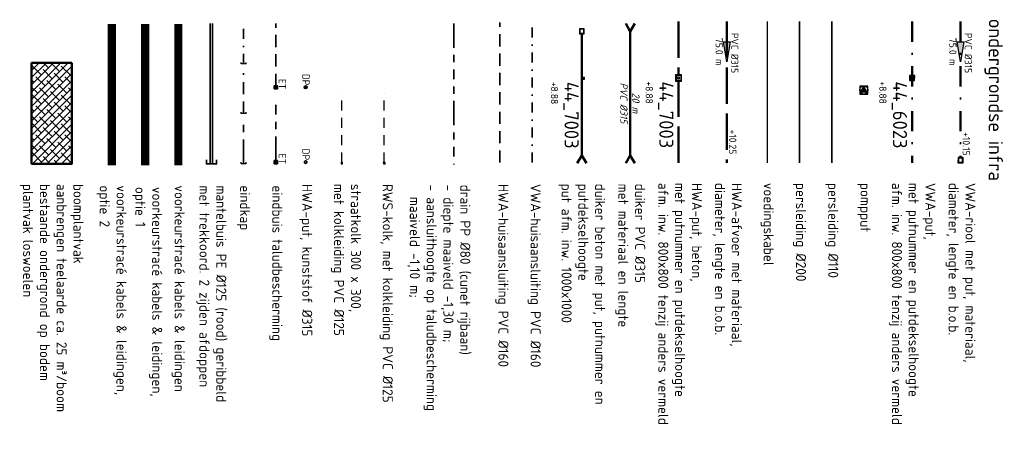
# Model space of a CAD drawing. Header units: metres. Extents: x 232508 to 233531, y 553160 to 554395.
# Tile 1 of 24: x 232508 to 232752, y 553160 to 553266. Entities that reach past the tile are written whole.
import ezdxf
from ezdxf.enums import TextEntityAlignment as Align
from ezdxf.lldxf.tags import DXFTag

# ---------------------------------------------------------------- set-up
doc = ezdxf.new("R2010")
doc.units = ezdxf.units.M
for name, pattern in [('RI-DRAINAGE', [19.2, 6, -1.8, 1.8, -1.8, 2.4, -1.8, 1.8, -1.8]), ('RI-HWA_BETON', [11.4, 9, -2.4]), ('RI-HWA_HUISAANSLUITING', [4.8, 3, -1.8]), ('RI-HWA_KOLKAANSLUITING', [4.3, 2.5, -1.8]), ('RI-VWA_HUISAANSLUITING', [6.1, 2.5, -1.8, 0, -1.8]), ('RI-VWA_PVC', [11, 5, -3, 0, -3])]:
    doc.linetypes.add(name, pattern=pattern)
doc.layers.get('Defpoints').update_dxf_attribs({"color": 241})
for name, color, linetype, lineweight in [('N-WE-GW-GROND_TEELAARDE-A', 24, 'Continuous', 13), ('N-WE-GW-GRONDWERKLIJN-G', 90, 'Continuous', 50), ('N-WE-KL-ET_LS_VOEDINGSKABEL-G', 190, 'KL-LS-N', 25), ('N-WE-KL-TRACE-A', 253, 'Continuous', 35), ('N-WE-KL-TRACE-G', 7, 'Continuous', 18), ('N-WE-RI-DRAINAGE_DRAIN_PP_125-G', 104, 'RI-DRAINAGE', 35), ('N-WE-RI-DRAINAGE_DRAIN_PP_80-G', 82, 'RI-DRAINAGE', 35), ('N-WE-RI-DRAINAGE_HULPSTUK-S', 90, 'Continuous', 25), ('N-WE-RI-DRAINAGE_LOZINGSPUNT_ET-S', 90, 'Continuous', 35), ('N-WE-RI-DRAINAGE_LOZINGSPUNT_ET-T25', 90, 'Continuous', 25), ('X-XX-AL-REFERENTIE_X_000030163659-G', 7, 'Continuous', 18)]:
    doc.layers.add(name, color=color, linetype=linetype, lineweight=lineweight)
for name, color, linetype, lineweight, true_color in [('N-WE-KL-ET_LS_OV_MANTELBUIS-G', 190, 'Continuous', 35, 0x7f00ff), ('N-WE-RI-HWA_HUISAANSLUITING_PVC_160-GD', 150, 'RI-HWA_HUISAANSLUITING', 35, 0x007fff), ('N-WE-RI-HWA_HULPSTUK_EINDKAP-S', 150, 'Continuous', 25, 0x007fff), ('N-WE-RI-HWA_KOLK-S', 150, 'Continuous', 25, 0x007fff), ('N-WE-RI-HWA_KOLKAANSLUITING_PVC_125-G', 150, 'RI-HWA_KOLKAANSLUITING', 25, 0x007fff), ('N-WE-RI-HWA_LOZINGSPUNT_ET-S', 150, 'Continuous', 35, 0x007fff), ('N-WE-RI-HWA_LOZINGSPUNT_ET-T25', 150, 'Continuous', 25, 0x007fff), ('N-WE-RI-HWA_PUT-SD', 150, 'Continuous', 25, 0x007fff), ('N-WE-RI-HWA_PUTNUMMER-S', 150, 'Continuous', 25, 0x007fff), ('N-WE-RI-HWA_RIOOLPUT_INSPECTIEPUT-S', 150, 'Continuous', 25, 0x007fff), ('N-WE-RI-HWA_STROOMRICHTING-S', 150, 'Continuous', 25, 0x007fff), ('N-WE-RI-HWA_TRANSPORTLEIDING_BETON_400-G', 150, 'RI-HWA_BETON', 50, 0x007fff), ('N-WE-RI-PERSLEIDING_110-G', 6, 'RI-PERS', 35, 0xff00ff), ('N-WE-RI-PERSLEIDING_200-G', 7, 'RI-PERS', 35, 0x5c0fc7), ('N-WE-RI-VWA_HUISAANSLUITING_PVC_160-GD', 20, 'RI-VWA_HUISAANSLUITING', 35, 0xff3f00), ('N-WE-RI-VWA_HULPSTUK_EINDKAP-S', 20, 'Continuous', 25, 0xff3f00), ('N-WE-RI-VWA_PUTNUMMER-S', 20, 'Continuous', 35, 0xff3f00), ('N-WE-RI-VWA_RIOOLPUT-S', 20, 'Continuous', 25, 0xff3f00), ('N-WE-RI-VWA_RIOOLPUT_POMPPUT-S', 20, 'Continuous', 18, 0xff3f00), ('N-WE-RI-VWA_STROOMRICHTING--S', 20, 'Continuous', 25, 0xff3f00), ('N-WE-RI-VWA_TRANSPORTLEIDING_PVC_315-G', 20, 'RI-VWA_PVC', 50, 0xff3f00), ('N-WE-RI-WH-DUIKER-S', 150, 'Continuous', 50, 0x007fff)]:
    doc.layers.add(name, color=color, linetype=linetype, lineweight=lineweight, true_color=true_color)
doc.styles.add('NLCS-ISO', font='NLCS-ISO.ttf')
doc.styles.add('NLCS-ISO schuin', font='NLCS-ISO.ttf', dxfattribs={"oblique": 15})
doc.styles.add('NLCS-ISO-ANNOTATIVE-T25', font='NLCS-ISO.ttf', dxfattribs={"height": 2.5})
doc.styles.get("Standard").update_dxf_attribs({"font": 'arial.ttf'})
doc.styles.add('T18', font='NLCS-ISO.ttf', dxfattribs={"height": 1.8})
doc.styles.add('T25', font='NLCS-ISO.ttf', dxfattribs={"height": 2.5})
tags = doc.linetypes.add('KL-LS-N', pattern='A,4,-1,[103,NLCS.shx,S=0.75,R=0,X=0,Y=0],-1,4,-1,["L",Standard,S=1,R=0,X=0,Y=-0.5],-2', length=13).pattern_tags.tags
tags[18] = DXFTag(74, 10)
tags = doc.linetypes.add('RI-PERS', pattern='A,7,-2,["P",Standard,S=1.8,R=0,X=-0.5,Y=-0.9],-2,7,-2,[102,NLCS.shx,S=1,R=180,X=0,Y=0],-2', length=22).pattern_tags.tags
tags[6] = DXFTag(74, 10)

# ---------------------------------------------------------------- blocks, each defined once
blk = doc.blocks.new('*U6')
at = {"ltscale": 0.1}
blk.add_hatch(color=256, dxfattribs=at).paths.add_polyline_path([(2.5, 0), (-2.5, -0.83), (-2.5, 0.83)])
at = {"ltscale": 0.1, "flags": 128}
blk.add_lwpolyline([(2.5, 0), (-2.5, -0.83), (-2.5, 0.83)], close=True, dxfattribs=at)
at = {"ltscale": 0.1, "style": 'NLCS-ISO'}
for tag, p in [('MAT', (-0.5, 0.5)), ('BOBL', (-8.19, 0))]:
    blk.add_attdef(tag, text='', height=1.8, dxfattribs=at).set_placement(p, align=Align.BOTTOM_RIGHT)
for tag, p in [('DIA', (0.5, 0.5)), ('BOBR', (19.95, 0))]:
    blk.add_attdef(tag, text='', height=1.8, dxfattribs=at).set_placement(p, align=Align.BOTTOM_LEFT)
blk.add_attdef('JVA', text='', height=1.8, dxfattribs=at).set_placement((0, -1), align=Align.TOP_CENTER)
at = {"ltscale": 0.1, "style": 'NLCS-ISO', "flags": 1}
blk.add_attdef('PUTNR-L', text='', height=1.8, dxfattribs=at).set_placement((-0.82, -5.89), align=Align.BOTTOM_RIGHT)
blk.add_attdef('PUTNR-L', text='', height=1.8, dxfattribs=at).set_placement((1.95, -5.77), align=Align.BOTTOM_LEFT)
blk = doc.blocks.new('N-SRI-PUT_POMPPUT-SO')
at = {"ltscale": 0.1}
blk.add_hatch(color=256, dxfattribs=at).paths.add_polyline_path([(-1.74, -0.98), (0, 2), (1.74, -0.98)])
at = {"lineweight": -3, "flags": 128}
blk.add_lwpolyline([(-2, -2), (2, -2), (2, 2), (-2, 2)], close=True, dxfattribs=at)
at = {"ltscale": 0.1, "flags": 128}
blk.add_lwpolyline([(-1.74, -0.98), (0, 2), (1.74, -0.98)], close=True, dxfattribs=at)
at = {"lineweight": -3}
blk.add_circle((0, 0), 2, dxfattribs=at)
blk = doc.blocks.new('*U118')
at = {"layer": 'Defpoints'}
blk.add_lwpolyline([(-0.24, -0.24), (0.21, -0.24), (0.21, 0.21), (-0.24, 0.21)], close=True, dxfattribs=at)
at = {"color": 0, "linetype": 'ByBlock', "lineweight": -2}
for tag, p, height, style in [('PUNTNUMMER', (0.85, 1.24), 2.5, 'T25'), ('AFMETINGEN', (0.85, -1.26), 1.8, 'T18'), ('PUTDEKSELHOOGTE', (0.85, -3.76), 1.8, 'T18'), ('BIJZONDERHEDEN', (0.85, -6.26), 1.8, 'T18')]:
    blk.add_attdef(tag, p, '', height=height, dxfattribs=dict(at, style=style))
at = {"layer": 'Defpoints', "style": 'NLCS-ISO'}
blk.add_text('r', height=0.3, dxfattribs=at).set_placement((-0.01, 0.04), align=Align.MIDDLE_CENTER)
blk = doc.blocks.new('*U5')
at = {"ltscale": 0.1}
blk.add_hatch(color=256, dxfattribs=at).paths.add_polyline_path([(2.5, 0), (-2.5, -0.83), (-2.5, 0.83)])
at = {"ltscale": 0.1, "flags": 128}
blk.add_lwpolyline([(2.5, 0), (-2.5, -0.83), (-2.5, 0.83)], close=True, dxfattribs=at)
at = {"ltscale": 0.1, "style": 'NLCS-ISO'}
for tag, p in [('MAT', (-0.5, 0.5)), ('BOBL', (-8.19, 0))]:
    blk.add_attdef(tag, text='', height=1.8, dxfattribs=at).set_placement(p, align=Align.BOTTOM_RIGHT)
for tag, p in [('DIA', (0.5, 0.5)), ('BOBR', (19.3, 0))]:
    blk.add_attdef(tag, text='', height=1.8, dxfattribs=at).set_placement(p, align=Align.BOTTOM_LEFT)
blk.add_attdef('JVA', text='', height=1.8, dxfattribs=at).set_placement((0, -1), align=Align.TOP_CENTER)
at = {"ltscale": 0.1, "style": 'NLCS-ISO', "flags": 1}
blk.add_attdef('PUTNR-L', text='', height=1.8, dxfattribs=at).set_placement((-0.82, -5.89), align=Align.BOTTOM_RIGHT)
blk.add_attdef('PUTNR-L', text='', height=1.8, dxfattribs=at).set_placement((1.95, -5.77), align=Align.BOTTOM_LEFT)
blk = doc.blocks.new('*U31')
for p, q in [((0, 0), (-17.76, 0)), ((13, 0), (0, 0))]:
    blk.add_line(p, q)
at = {"flags": 128}
for points in [[(-19.7, 1.14), (-17.76, 0), (-19.71, -1.12)], [(14.94, 1.14), (13, 0), (14.95, -1.12)]]:
    blk.add_lwpolyline(points, dxfattribs=at)
at = {"style": 'NLCS-ISO schuin', "oblique": 15}
blk.add_attdef('BOB', text='', height=0.9, dxfattribs=at).set_placement((-20.76, 0), align=Align.MIDDLE_RIGHT)
blk.add_attdef('LENGTE', text='', height=0.9, dxfattribs=at).set_placement((0, 0), align=Align.BOTTOM_CENTER)
blk.add_attdef('BOB1', text='', height=0.9, dxfattribs=at).set_placement((16, 0), align=Align.MIDDLE_LEFT)
blk.add_attdef('MATERIAAL', text='', height=0.9, dxfattribs=at).set_placement((0, -0.66), align=Align.TOP_CENTER)
blk = doc.blocks.new('*U51')
for points in [[(-0.62, -0.62), (0.62, -0.62), (0.62, 0.62), (-0.62, 0.62)], [(-0.5, -0.5), (0.5, -0.5), (0.5, 0.5), (-0.5, 0.5)]]:
    blk.add_lwpolyline(points, close=True)
blk = doc.blocks.new('SRI-HULP_EINDKAP-SO')
for p, q in [((0, -1.25), (0, 1.25)), ((0, 1.25), (0.69, 1.25)), ((0, -1.25), (0.69, -1.25))]:
    blk.add_line(p, q)
blk = doc.blocks.new('Eidbuis Taludbescherming')
for points in [[(-0.19, -0.38), (0.19, -0.38), (0.19, 0), (-0.19, 0)], [(-0.13, -0.36), (0.13, -0.36), (0.13, 0), (-0.13, 0)]]:
    blk.add_lwpolyline(points, close=True)
blk.add_circle((0, -0.19), 0.055)
blk = doc.blocks.new('*U71')
for points in [[(-0.39, -0.79), (0.79, -0.39), (0.39, 0.79), (-0.79, 0.39)], [(-0.31, -0.64), (0.64, -0.31), (0.31, 0.64), (-0.64, 0.31)]]:
    blk.add_lwpolyline(points, close=True)
blk = doc.blocks.new('*U72')
for points in [[(0.48, 0.98), (-0.98, 0.48), (-0.48, -0.98), (0.98, -0.48)], [(0.39, 0.79), (-0.79, 0.39), (-0.39, -0.79), (0.79, -0.39)]]:
    blk.add_lwpolyline(points, close=True)
blk = doc.blocks.new('N-SRI-KOLK_RWS-SO')
at = {"ltscale": 0.1}
blk.add_hatch(color=256, dxfattribs=at).paths.add_polyline_path([(0, 0), (1.125, 0), (1.125, 1.5), (0, 1.5)])
blk.add_line((0, 0), (0, 1.5), dxfattribs=at)
at = {"flags": 128}
blk.add_lwpolyline([(-1.125, 0), (1.125, 0), (1.125, 1.5), (-1.125, 1.5)], close=True, dxfattribs=at)
at = {"ltscale": 0.1, "flags": 128}
blk.add_lwpolyline([(0, 0), (1.125, 0), (1.125, 1.5), (0, 1.5)], close=True, dxfattribs=at)
blk = doc.blocks.new('N-SRI-KOLK_STRAAT_300X300-SO')
h = blk.add_hatch(color=256)
h.dxf.hatch_style = 1
h.paths.add_polyline_path([(0.75, 1.5), (-0.75, 1.5), (0, 0.75)])
h.paths.add_polyline_path([(0, 0.75), (-0.75, 0), (0.75, 0)])
for p, q in [((-0.75, 0), (0.75, 1.5)), ((0.75, 0), (-0.75, 1.5))]:
    blk.add_line(p, q)
at = {"flags": 128}
blk.add_lwpolyline([(-0.75, 0), (0.75, 0), (0.75, 1.5), (-0.75, 1.5)], close=True, dxfattribs=at)
blk = doc.blocks.new('SRI-HWA_PUT_PE-SO')
h = blk.add_hatch(color=256)
h.dxf.hatch_style = 1
edge = h.paths.add_edge_path()
edge.add_arc((0, 0), 0.4, 0, 360)
at = {"lineweight": -3}
blk.add_circle((0, 0), 0.4, dxfattribs=at)
blk = doc.blocks.new('Drainagedoorspuitput')
blk.add_circle((0, 0), 0.315)

msp = doc.modelspace()

# ---------------------------------------------------------------- hatches: boundary and pattern name
at = {"layer": 'N-WE-GW-GROND_TEELAARDE-A'}
h = msp.add_hatch(dxfattribs=at)
h.set_pattern_fill('ANSI38', color=256, scale=0.4)
h.paths.add_polyline_path([(232520.77, 553255.06), (232510.77, 553255.06), (232510.77, 553230.06), (232520.77, 553230.06)])

# ---------------------------------------------------------------- linework, layer by layer
at = {"layer": 'N-WE-GW-GRONDWERKLIJN-G', "flags": 128}
msp.add_lwpolyline([(232520.77, 553255.06), (232510.77, 553255.06), (232510.77, 553230.06), (232520.77, 553230.06)], close=True, dxfattribs=at)
at = {"layer": 'N-WE-KL-ET_LS_OV_MANTELBUIS-G', "ltscale": 0.2, "flags": 128}
for points in [[(232555.06, 553264.82), (232555.06, 553230.01)], [(232555.68, 553264.82), (232555.68, 553230.01)], [(232554.16, 553231.01), (232554.16, 553230.01), (232556.66, 553230.01), (232556.66, 553231.01)]]:
    msp.add_lwpolyline(points, dxfattribs=at)
at = {"layer": 'N-WE-KL-ET_LS_VOEDINGSKABEL-G'}
msp.add_line((232693.3, 553265.31), (232693.3, 553230.31), dxfattribs=at)
at = {"layer": 'N-WE-KL-TRACE-A', "transparency": 33554687, "const_width": 1.8, "flags": 128}
msp.add_lwpolyline([(232547.17, 553229.68), (232547.17, 553264.67)], dxfattribs=at)
at = {"layer": 'N-WE-KL-TRACE-G', "flags": 128}
for points in [[(232546.27, 553229.68), (232546.27, 553264.68)], [(232548.07, 553264.68), (232548.07, 553229.68)]]:
    msp.add_lwpolyline(points, dxfattribs=at)
at = {"layer": 'N-WE-RI-DRAINAGE_DRAIN_PP_80-G'}
msp.add_line((232615.56, 553264.82), (232615.56, 553229.82), dxfattribs=at)
at = {"layer": 'N-WE-RI-DRAINAGE_DRAIN_PP_80-G', "flags": 128}
for points in [[(232571.37, 553230.82), (232571.37, 553246.26)], [(232563.37, 553230.06), (232563.37, 553240.06)]]:
    msp.add_lwpolyline(points, dxfattribs=at)
at = {"layer": 'N-WE-RI-HWA_HUISAANSLUITING_PVC_160-GD'}
msp.add_line((232626.96, 553230.36), (232626.96, 553265.06), dxfattribs=at)
at = {"layer": 'N-WE-RI-HWA_HUISAANSLUITING_PVC_160-GD', "flags": 128}
for points in [[(232571.37, 553249.38), (232571.37, 553264.82)], [(232563.37, 553242.51), (232563.37, 553252.51)]]:
    msp.add_lwpolyline(points, dxfattribs=at)
at = {"layer": 'N-WE-RI-HWA_KOLKAANSLUITING_PVC_125-G'}
for p, q in [((232587.77, 553230.36), (232587.77, 553247.56)), ((232598.27, 553230.36), (232598.27, 553247.56))]:
    msp.add_line(p, q, dxfattribs=at)
at = {"layer": 'N-WE-RI-HWA_TRANSPORTLEIDING_BETON_400-G'}
for p, q in [((232671.3, 553265.31), (232671.3, 553251.94)), ((232683.3, 553265.31), (232683.3, 553230.31)), ((232671.3, 553250.69), (232671.3, 553230.31))]:
    msp.add_line(p, q, dxfattribs=at)
at = {"layer": 'N-WE-RI-PERSLEIDING_110-G'}
msp.add_line((232709.3, 553265.31), (232709.3, 553230.31), dxfattribs=at)
at = {"layer": 'N-WE-RI-PERSLEIDING_200-G'}
msp.add_line((232701.3, 553265.31), (232701.3, 553230.31), dxfattribs=at)
at = {"layer": 'N-WE-RI-VWA_HUISAANSLUITING_PVC_160-GD'}
msp.add_line((232634.96, 553230.36), (232634.96, 553265.06), dxfattribs=at)
at = {"layer": 'N-WE-RI-VWA_HUISAANSLUITING_PVC_160-GD', "flags": 128}
msp.add_lwpolyline([(232563.37, 553254.82), (232563.37, 553264.82)], dxfattribs=at)
at = {"layer": 'N-WE-RI-VWA_TRANSPORTLEIDING_PVC_315-G'}
for p, q in [((232729.27, 553265.31), (232729.27, 553230.31)), ((232741.27, 553265.31), (232741.27, 553231.55))]:
    msp.add_line(p, q, dxfattribs=at)
at = {"layer": 'N-WE-RI-WH-DUIKER-S', "flags": 128}
for points in [[(232647.3, 553262.29), (232647.3, 553232.12)], [(232648.44, 553230.18), (232647.3, 553232.12), (232646.17, 553230.17)]]:
    msp.add_lwpolyline(points, dxfattribs=at)
at = {"layer": 'X-XX-AL-REFERENTIE_X_000030163659-G', "color": 151, "transparency": 33554636, "const_width": 1.8, "flags": 128}
msp.add_lwpolyline([(232530.67, 553229.68), (232530.67, 553264.67)], dxfattribs=at)
at = {"layer": 'X-XX-AL-REFERENTIE_X_000030163659-G', "color": 151, "lineweight": 13, "flags": 128}
for points in [[(232529.77, 553229.68), (232529.77, 553264.68)], [(232531.57, 553264.68), (232531.57, 553229.68)]]:
    msp.add_lwpolyline(points, dxfattribs=at)
at = {"layer": 'X-XX-AL-REFERENTIE_X_000030163659-G', "color": 241, "transparency": 33554636, "const_width": 1.8, "flags": 128}
msp.add_lwpolyline([(232538.92, 553229.68), (232538.92, 553264.67)], dxfattribs=at)
at = {"layer": 'X-XX-AL-REFERENTIE_X_000030163659-G', "color": 241, "lineweight": 13, "flags": 128}
for points in [[(232538.02, 553229.68), (232538.02, 553264.68)], [(232539.82, 553264.68), (232539.82, 553229.68)]]:
    msp.add_lwpolyline(points, dxfattribs=at)

# ---------------------------------------------------------------- block references
at = {"layer": 'N-WE-RI-DRAINAGE_DRAIN_PP_125-G'}
msp.add_blockref('Drainagedoorspuitput', (232578.77, 553230.46), dxfattribs=at)
at = {"layer": 'N-WE-RI-DRAINAGE_HULPSTUK-S', "xscale": 0.5, "yscale": 0.5, "zscale": 0.5, "rotation": 90.00000000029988}
msp.add_blockref('SRI-HULP_EINDKAP-SO', (232563.37, 553230.06), dxfattribs=at)
at = {"layer": 'N-WE-RI-DRAINAGE_LOZINGSPUNT_ET-S', "xscale": 2, "yscale": 2, "zscale": 2}
msp.add_blockref('Eidbuis Taludbescherming', (232571.37, 553230.82), dxfattribs=at)
at = {"layer": 'N-WE-RI-HWA_HULPSTUK_EINDKAP-S', "xscale": 0.5, "yscale": 0.5, "zscale": 0.5, "rotation": 90}
msp.add_blockref('SRI-HULP_EINDKAP-SO', (232563.37, 553242.51), dxfattribs=at)
at = {"layer": 'N-WE-RI-HWA_KOLK-S'}
for name, p, xscale, yscale, zscale, rotation in [('N-SRI-KOLK_STRAAT_300X300-SO', (232587.77, 553230.36), 0.2, 0.2, 0.2, 179.9999999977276), ('N-SRI-KOLK_RWS-SO', (232598.27, 553230.36), 0.2000000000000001, 0.2000000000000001, 0.2000000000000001, 180.4902606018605)]:
    msp.add_blockref(name, p, dxfattribs=dict(at, xscale=xscale, yscale=yscale, zscale=zscale, rotation=rotation))
at = {"layer": 'N-WE-RI-HWA_LOZINGSPUNT_ET-S', "xscale": 2, "yscale": 2, "zscale": 2}
msp.add_blockref('Eidbuis Taludbescherming', (232571.37, 553249.38), dxfattribs=at)
at = {"layer": 'N-WE-RI-HWA_PUT-SD'}
msp.add_blockref('SRI-HWA_PUT_PE-SO', (232578.77, 553249.02), dxfattribs=at)
at = {"layer": 'N-WE-RI-HWA_PUTNUMMER-S'}
ref = msp.add_blockref('*U118', (232647.77, 553251.21), dxfattribs=dict(at, rotation=270))
ref.add_attrib('PUNTNUMMER', '44_7003', (232643.01, 553250.36), dxfattribs={"layer": '0', "color": 0, "linetype": 'ByBlock', "lineweight": -2, "height": 3.5, "rotation": 270, "style": 'NLCS-ISO'})
ref.add_attrib('PUTDEKSELHOOGTE', '+8.88', (232639.61, 553250.36), dxfattribs={"layer": '0', "color": 0, "linetype": 'ByBlock', "lineweight": -2, "height": 1.8, "rotation": 270, "style": 'NLCS-ISO'})
ref = msp.add_blockref('*U118', (232671.3, 553251.31), dxfattribs=dict(at, rotation=270))
ref.add_attrib('PUNTNUMMER', '44_7003', (232666.53, 553250.46), dxfattribs={"layer": '0', "color": 0, "linetype": 'ByBlock', "lineweight": -2, "height": 3.5, "rotation": 270, "style": 'NLCS-ISO'})
ref.add_attrib('PUTDEKSELHOOGTE', '+8.88', (232663.13, 553250.46), dxfattribs={"layer": '0', "color": 0, "linetype": 'ByBlock', "lineweight": -2, "height": 1.8, "rotation": 270, "style": 'NLCS-ISO'})
at = {"layer": 'N-WE-RI-HWA_RIOOLPUT_INSPECTIEPUT-S'}
msp.add_blockref('*U51', (232647.3, 553262.91), dxfattribs=at)
at = {"layer": 'N-WE-RI-HWA_RIOOLPUT_INSPECTIEPUT-S', "extrusion": (-0.001904, -0.000932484, 0.999998), "rotation": 251.0894594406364}
msp.add_blockref('*U72', (232670.87, 553250.66, -958.98), dxfattribs=at)
at = {"layer": 'N-WE-RI-HWA_STROOMRICHTING-S'}
ref = msp.add_blockref('*U5', (232683.3, 553257.81), dxfattribs=dict(at, rotation=270))
ref.add_attrib('MAT', 'PVC', dxfattribs={"layer": '0', "ltscale": 0.1, "height": 1.8, "rotation": 270, "style": 'NLCS-ISO'}).set_placement((232683.8, 553258.31), align=Align.BOTTOM_RIGHT)
ref.add_attrib('DIA', '%%C315', dxfattribs={"layer": '0', "ltscale": 0.1, "height": 1.8, "rotation": 270, "style": 'NLCS-ISO'}).set_placement((232683.8, 553257.31), align=Align.BOTTOM_LEFT)
ref.add_attrib('BOBR', '+10.25', dxfattribs={"layer": '0', "ltscale": 0.1, "height": 1.8, "rotation": 270, "style": 'NLCS-ISO'}).set_placement((232683.3, 553238.52), align=Align.BOTTOM_LEFT)
ref.add_attrib('JVA', '75.0 m', dxfattribs={"layer": '0', "ltscale": 0.1, "height": 1.8, "rotation": 270, "style": 'NLCS-ISO'}).set_placement((232682.3, 553257.81), align=Align.TOP_CENTER)
at = {"layer": 'N-WE-RI-VWA_HULPSTUK_EINDKAP-S', "xscale": 0.5, "yscale": 0.5, "zscale": 0.5, "rotation": 90}
msp.add_blockref('SRI-HULP_EINDKAP-SO', (232563.37, 553254.82), dxfattribs=at)
at = {"layer": 'N-WE-RI-VWA_PUTNUMMER-S'}
ref = msp.add_blockref('*U118', (232729.27, 553251.31), dxfattribs=dict(at, rotation=270))
ref.add_attrib('PUNTNUMMER', '44_6023', (232724.5, 553250.46), dxfattribs={"layer": '0', "color": 0, "linetype": 'ByBlock', "lineweight": -2, "height": 3.5, "rotation": 270, "style": 'NLCS-ISO'})
ref.add_attrib('PUTDEKSELHOOGTE', '+8.88', (232721.1, 553250.46), dxfattribs={"layer": '0', "color": 0, "linetype": 'ByBlock', "lineweight": -2, "height": 1.8, "rotation": 270, "style": 'NLCS-ISO'})
at = {"layer": 'N-WE-RI-VWA_RIOOLPUT-S', "extrusion": (-0.001904, -0.000932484, 0.999998), "rotation": 251.0894594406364}
for p in [(232728.84, 553250.66, -959.09), (232740.84, 553230.28, -959.09)]:
    msp.add_blockref('*U71', p, dxfattribs=at)
at = {"layer": 'N-WE-RI-VWA_RIOOLPUT_POMPPUT-S', "xscale": 0.4999999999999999, "yscale": 0.4999999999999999, "zscale": 0.4999999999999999, "rotation": 359.9810708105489}
msp.add_blockref('N-SRI-PUT_POMPPUT-SO', (232717.27, 553248.3), dxfattribs=at)
at = {"layer": 'N-WE-RI-VWA_STROOMRICHTING--S'}
ref = msp.add_blockref('*U6', (232741.27, 553257.81), dxfattribs=dict(at, rotation=270))
ref.add_attrib('MAT', 'PVC', dxfattribs={"layer": '0', "ltscale": 0.1, "height": 1.8, "rotation": 270, "style": 'NLCS-ISO'}).set_placement((232741.77, 553258.31), align=Align.BOTTOM_RIGHT)
ref.add_attrib('DIA', '%%C315', dxfattribs={"layer": '0', "ltscale": 0.1, "height": 1.8, "rotation": 270, "style": 'NLCS-ISO'}).set_placement((232741.77, 553257.31), align=Align.BOTTOM_LEFT)
ref.add_attrib('BOBR', '+10.15', dxfattribs={"layer": '0', "ltscale": 0.1, "height": 1.8, "rotation": 270, "style": 'NLCS-ISO'}).set_placement((232741.27, 553237.87), align=Align.BOTTOM_LEFT)
ref.add_attrib('JVA', '75.0 m', dxfattribs={"layer": '0', "ltscale": 0.1, "height": 1.8, "rotation": 270, "style": 'NLCS-ISO'}).set_placement((232740.27, 553257.81), align=Align.TOP_CENTER)
at = {"layer": 'N-WE-RI-WH-DUIKER-S'}
ref = msp.add_blockref('*U31', (232659.3, 553245.12), dxfattribs=dict(at, rotation=270))
ref.add_attrib('LENGTE', '20 m', dxfattribs={"layer": '0', "height": 1.8, "rotation": 270, "style": 'NLCS-ISO schuin', "oblique": 15}).set_placement((232659.3, 553245.12), align=Align.BOTTOM_CENTER)
ref.add_attrib('MATERIAAL', 'PVC %%C315', dxfattribs={"layer": '0', "height": 1.8, "rotation": 270, "style": 'NLCS-ISO schuin', "oblique": 15}).set_placement((232658.64, 553245.12), align=Align.TOP_CENTER)

# ---------------------------------------------------------------- texts
at = {"style": 'NLCS-ISO'}
msp.add_text('ondergrondse infra', height=3.5, rotation=270, dxfattribs=at).set_placement((232748.27, 553266.01))
at = {"char_height": 2.5, "attachment_point": 4, "rotation": 270, "style": 'NLCS-ISO'}
for s, insert, width in [('boomplantvak\\Paanbrengen teelaarde ca. 25 m³/boom\\Pbestaande ondergrond op bodem\\Pplantvak loswoelen', (232515.77, 553225.06), 67.8375), ('voorkeurstracé kabels & leidingen, \\Poptie 2', (232530.62, 553224.68), 67.8375), ('voorkeurstracé kabels & leidingen, \\Poptie 1', (232539.47, 553224.3), 67.8375), ('voorkeurstracé kabels & leidingen', (232547.12, 553224.68), 67.8375), ('mantelbuis PE %%C125 (rood) geribbeld \\Pmet trekkoord. 2 zijden afdoppen', (232555.37, 553224.68), 67.8375), ('eindkap', (232563.37, 553224.68), 67.8375), ('eindbuis taludbescherming', (232571.37, 553224.68), 67.8375), ('HWA-put, kunststof %%C315', (232578.77, 553225.06), 67.8375), ('straatkolk 300 x 300, \\Pmet kolkleiding PVC %%C125', (232588.77, 553225.06), 67.8375), ('RWS-kolk, met kolkleiding PVC %%C125', (232598.77, 553225.06), 67.8375), ('drain PP %%C80 (cunet rijbaan)\\P- diepte maaiveld -1,30 m;\\P- aansluithoogte op taludbescherming\\P  maaiveld -1,10 m;', (232611.83, 553224.87), 67.8375), ('HWA-huisaansluiting PVC Ø160 ', (232627.46, 553225.06), 67.8375), ('VWA-huisaansluiting PVC Ø160 ', (232635.46, 553225.06), 67.8375), ('duiker beton met put, putnummer en putdekselhoogte\\Pput afm. inw. 1000x1000', (232647.3, 553225.12), 73.6539), ('duiker PVC %%C315\\Pmet materiaal en lengte', (232659.3, 553225.12), 67.8375), ('HWA-put, beton,\\Pmet putnummer en putdekselhoogte\\Pafm. inw. 800x800 tenzij anders vermeld', (232671.3, 553225.31), 67.8375), ('HWA-afvoer met materiaal, \\Pdiameter, lengte en b.o.b.', (232683.3, 553225.31), 67.8375), ('voedingskabel', (232693.3, 553225.31), 67.8375), ('persleiding Ø200', (232701.3, 553225.31), 67.8375), ('persleiding Ø110 ', (232709.3, 553225.31), 67.8375), ('pompput', (232717.3, 553225.31), 67.8375), ('VWA-put,\\Pmet putnummer en putdekselhoogte\\Pafm. inw. 800x800 tenzij anders vermeld', (232729.27, 553225.31), 67.8375), ('VWA-riool met put, materiaal, \\Pdiameter, lengte en b.o.b.', (232741.27, 553225.31), 67.8375)]:
    msp.add_mtext(s, dxfattribs=dict(at, insert=insert, width=width))
at = {"layer": 'N-WE-RI-DRAINAGE_LOZINGSPUNT_ET-T25', "style": 'NLCS-ISO-ANNOTATIVE-T25'}
for s, p in [('DP', (232577.41, 553232.36)), ('ET', (232571.56, 553231.26))]:
    msp.add_text(s, height=1.8, rotation=270, dxfattribs=at).set_placement(p, align=Align.BOTTOM_CENTER)
at = {"layer": 'N-WE-RI-HWA_LOZINGSPUNT_ET-T25', "style": 'NLCS-ISO-ANNOTATIVE-T25'}
for s, p in [('DP', (232577.41, 553250.91)), ('ET', (232571.56, 553249.82))]:
    msp.add_text(s, height=1.8, rotation=270, dxfattribs=at).set_placement(p, align=Align.BOTTOM_CENTER)

doc.saveas('drawing.dxf')
